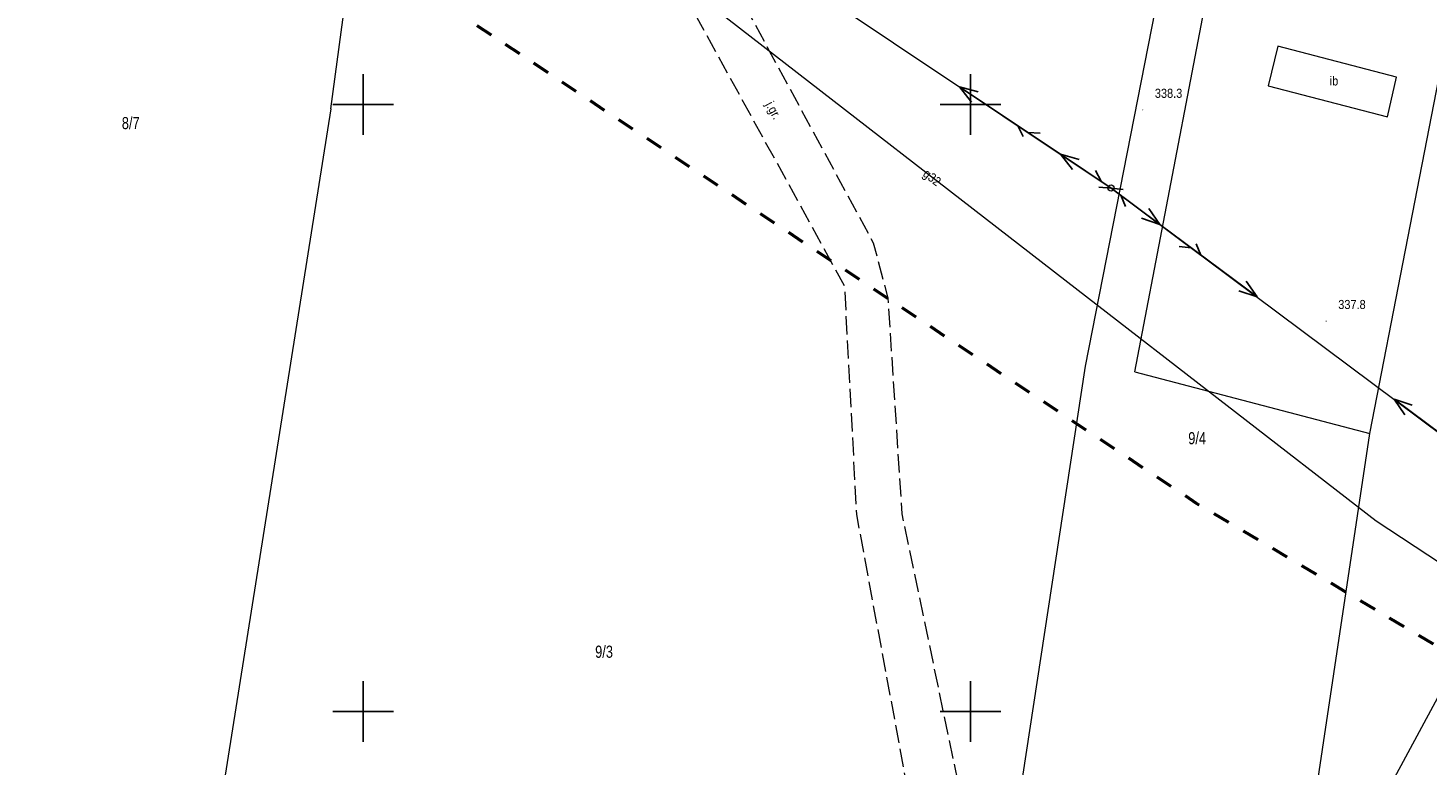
# Model space of a CAD drawing. Header units: metres. Extents: x 7523615 to 7533948, y 5492686 to 5502120.
# Tile 93 of 256: x 7529372 to 7529488, y 5497996 to 5498056. Entities that reach past the tile are written whole.
import ezdxf
from ezdxf.enums import TextEntityAlignment as Align

# ---------------------------------------------------------------- set-up
doc = ezdxf.new("R2010")
doc.units = ezdxf.units.M
for name, pattern in [('1.4_1.4', [2.8, 1.4, -1.4]), ('1.5_0.5', [2, 1.5, -0.5]), ('219-500', [0]), ('suep_nn_500', [0]), ('sutp_500', [0])]:
    doc.linetypes.add(name, pattern=pattern)
doc.layers.get('0').update_dxf_attribs({"color": 2, "lineweight": 5})
doc.styles.get("Standard").update_dxf_attribs({"font": 'Working1250', "width": 0.75})

# ---------------------------------------------------------------- blocks, each defined once
blk = doc.blocks.new('203')
at = {"linetype": 'Continuous', "lineweight": 0}
h = blk.add_hatch(color=0, dxfattribs=at)
edge = h.paths.add_edge_path()
edge.add_arc((0, 0), 0.045, 0, 360)
blk = doc.blocks.new('US15')
at = {"color": 0, "linetype": 'Continuous', "lineweight": 13}
blk.add_circle((0, 0), 0.25, dxfattribs=at)
blk = doc.blocks.new('SUEP1')
at = {"color": 0, "linetype": 'Continuous'}
for p, q in [((0, 0), (5, 0)), ((5, 0), (3.5, 0.5)), ((5, 0), (3.5, -0.5)), ((5, 0), (15, 0)), ((15, 0), (13.5, 0.5)), ((15, 0), (13.5, -0.5))]:
    blk.add_line(p, q, dxfattribs=at)
blk = doc.blocks.new('SUTP')
at = {"color": 0, "linetype": 'Continuous'}
for p, q in [((0, 0), (0.866, 0.5)), ((0, 0), (9.232, 0)), ((1.866, -0.5), (1, 0)), ((7.366, -0.5), (8.232, 0)), ((9.232, 0), (8.366, 0.5))]:
    blk.add_line(p, q, dxfattribs=at)
blk = doc.blocks.new('PW01')
at = {"linetype": 'Continuous', "lineweight": 13}
h = blk.add_hatch(color=0, dxfattribs=at)
edge = h.paths.add_edge_path()
edge.add_arc((0, 0), 0.045, 0, 360)
blk = doc.blocks.new('RAMKA500K')
at = {"color": 0}
for p, q in [((197.5, 250), (202.5, 250)), ((200, 247.5), (200, 250)), ((247.5, 250), (252.5, 250)), ((250, 247.5), (250, 250)), ((200, 47.5), (200, 52.5)), ((250, 47.5), (250, 52.5)), ((197.5, 50), (202.5, 50)), ((247.5, 50), (252.5, 50)), ((200, 0), (200, 2.5)), ((250, 0), (250, 2.5)), ((197.5, 0), (202.5, 0)), ((247.5, 0), (252.5, 0))]:
    blk.add_line(p, q, dxfattribs=at)

msp = doc.modelspace()

# ---------------------------------------------------------------- linework, layer by layer
at = {"layer": '219-działka ewidencyjna', "color": 3, "linetype": '219-500', "lineweight": 18, "flags": 128}
for points in [[(7529459.45, 5498028.46), (7529475.55, 5498110.47)], [(7529463.53, 5498028), (7529479.17, 5498109.74)], [(7529482.87, 5498022.92), (7529498.93, 5498105.51)], [(7529397.34, 5498049.66), (7529402.48, 5498088)], [(7529397.34, 5498049.66), (7529385.92, 5497977.61)], [(7529441.83, 5497913.06), (7529459.45, 5498028.46)], [(7529463.53, 5498028), (7529482.87, 5498022.92)], [(7529465.17, 5497904.67), (7529482.87, 5498022.92)]]:
    msp.add_lwpolyline(points, dxfattribs=at)
at = {"layer": 'inna budowla', "color": 7, "linetype": 'CONTINUOUS', "lineweight": 18, "flags": 128}
msp.add_lwpolyline([(7529474.51, 5498051.55), (7529484.32, 5498048.99), (7529485.07, 5498052.27), (7529475.3, 5498054.82)], close=True, dxfattribs=at)
at = {"layer": 'jezdnia', "color": 7, "linetype": '1.5_0.5', "lineweight": 18, "flags": 128}
msp.add_lwpolyline([(7529433.67, 5498118.49), (7529436.53, 5498117.85), (7529433.08, 5498111.03), (7529430.72, 5498106.75), (7529429.62, 5498100.02), (7529430.62, 5498090.37), (7529429.99, 5498076.27), (7529431.89, 5498057.28), (7529441.99, 5498038.61), (7529443.19, 5498034.05), (7529444.34, 5498016.3), (7529450.22, 5497988.11), (7529450.5, 5497969.82), (7529449.64, 5497964.21), (7529441.83, 5497913.06), (7529437.13, 5497914.75), (7529441.03, 5497933.98), (7529445.41, 5497964.31), (7529446.09, 5497969.73), (7529446.4, 5497976.36), (7529445.83, 5497988.14), (7529440.63, 5498016.23), (7529439.64, 5498035.04), (7529427.01, 5498058.03), (7529426.31, 5498076.17), (7529427.31, 5498083.64), (7529428.06, 5498088.11), (7529426.87, 5498099.78), (7529427.96, 5498108.59), (7529431.21, 5498114.99)], close=True, dxfattribs=at)
at = {"layer": 'przewód elektroenergetyczny niskiego napięcia', "color": 1, "linetype": 'suep_nn_500', "lineweight": 18, "flags": 128}
for points in [[(7529425.73, 5498067.08), (7529461.57, 5498043.13)], [(7529461.57, 5498043.13), (7529496.88, 5498016.76)], [(7529496.88, 5498016.76), (7529477.19, 5497980.25)]]:
    msp.add_lwpolyline(points, dxfattribs=at)
at = {"layer": 'przewód gazowy', "color": 7, "linetype": 'CONTINUOUS', "lineweight": 18, "flags": 128}
msp.add_lwpolyline([(7529708.05, 5498006.14), (7529695.67, 5498004.09), (7529683.09, 5498002.19), (7529676.36, 5498000.32), (7529657.8, 5498000.51), (7529650.66, 5498000.27), (7529641.31, 5498000.44), (7529615.23, 5498001.31), (7529604.35, 5498001.53), (7529589.56, 5498000.47), (7529574.29, 5498002.95), (7529549.11, 5498004.66), (7529529.08, 5498006.31), (7529513.49, 5498006.66), (7529492.94, 5498009.4), (7529483.39, 5498015.68), (7529458.86, 5498034.68), (7529429.02, 5498057.81), (7529418.73, 5498065.19), (7529411.3, 5498070.39), (7529405.26, 5498073.79), (7529394.58, 5498082.54), (7529379.93, 5498093.06), (7529364.83, 5498103.35)], dxfattribs=at)
at = {"layer": 'przewód telekomunikacyjny napowietrzny', "color": 30, "linetype": 'sutp_500', "lineweight": 18, "flags": 128}
for points in [[(7529425.73, 5498067.08), (7529461.57, 5498043.13)], [(7529461.57, 5498043.13), (7529496.88, 5498016.76)]]:
    msp.add_lwpolyline(points, dxfattribs=at)
at = {"layer": 'Zakres', "color": 5, "linetype": '1.4_1.4', "lineweight": 50, "flags": 128}
msp.add_lwpolyline([(7531743.27, 5499246.67), (7531674.19, 5499075.04), (7531617.16, 5499130.01), (7531497.22, 5499019.6), (7531360.69, 5498909.88), (7531137.38, 5498723.26), (7530837.96, 5498471.05), (7530827.29, 5498468.56), (7530555.83, 5498209.93), (7530490.21, 5498246.48), (7530415.42, 5498175.93), (7530370.97, 5498140.65), (7530313.12, 5498105.37), (7530175.54, 5498113.13), (7530201.64, 5498273.29), (7530135.32, 5498299.4), (7530095.81, 5498250.01), (7529934.94, 5498278.94), (7529886.55, 5498254.6), (7529886.96, 5498227.43), (7529861.56, 5498166.05), (7529795.24, 5498157.58), (7529752.2, 5498064.45), (7529512.79, 5498134.24), (7529497.7, 5498245.62), (7529418.48, 5498260.59), (7529163.77, 5498290.23), (7529123.55, 5498137.12), (7529361.33, 5498088.44), (7529468.57, 5498017.18), (7529499.62, 5497998.73), (7529568.05, 5497998.13), (7529612.5, 5497967.79), (7529759.26, 5497962.85), (7529731.04, 5497742.01), (7529837.62, 5497773.43), (7529926.26, 5498000.98), (7530249.5, 5497965.97), (7530399.55, 5498036.46), (7530504.33, 5498041.17), (7530550.19, 5498000.25), (7530485.28, 5497939.57), (7530567.12, 5497896.53), (7530578.58, 5497865.95), (7530414.96, 5497723.67), (7530456.35, 5497670.63), (7530620.04, 5497828.68), (7530672.25, 5497834.44), (7530708.23, 5497874.66), (7530802.89, 5497949.74), (7531291.02, 5497844.85), (7531633.86, 5497783.35), (7531723.76, 5497752.95), (7531716.74, 5497689.82), (7531638.86, 5497701.8), (7531607.99, 5497651.88), (7531593.17, 5497646.23), (7531554.37, 5497551.69), (7531542.2, 5497533.11), (7531433.37, 5497444.09), (7531365.28, 5497382.71), (7531307.01, 5497340.61), (7531265.62, 5497313.74), (7531154.14, 5497225.54), (7531069.47, 5497140.17), (7531095.58, 5497066.79), (7531227.52, 5497061.86), (7531269.85, 5497013.88), (7531267.74, 5496900.28), (7531245.86, 5496824.79), (7531285.37, 5496797.98), (7531257.86, 5496726.01), (7531235.28, 5496726.72), (7531225.4, 5496699.91), (7531197.11, 5496699.88), (7531185.19, 5496624.41), (7531253.8, 5496571.67), (7531243.22, 5496477.48), (7531256.45, 5496456.49), (7531351.7, 5496436.03), (7531399.67, 5496549.62), (7531437.77, 5496640.64), (7531396.85, 5496663.92), (7531455.59, 5496799.21), (7531464.06, 5496818.26), (7531468.64, 5496848.96), (7531480.28, 5496877.18), (7531555.07, 5497002.95), (7531557.66, 5497022.17), (7531504.63, 5497031.87), (7531386.27, 5497072.44), (7531447.65, 5497179.68), (7531472.88, 5497186.56), (7531542.73, 5497165.75), (7531534.96, 5497117.77), (7531587.88, 5497105.78), (7531625.63, 5497206.32), (7531717.2, 5497165.38), (7531739.28, 5497219.08), (7531634.8, 5497264.88), (7531650.32, 5497306.51), (7531689.66, 5497342.67), (7531724.67, 5497377.51), (7531750.16, 5497383.41), (7531790.73, 5497415.16), (7531807.49, 5497435.8), (7531857.05, 5497525.94), (7531880.16, 5497531.76), (7531912.79, 5497579.21), (7531951.42, 5497582.56), (7531983.17, 5497634.77), (7532010.16, 5497686.45), (7532022.45, 5497715.67), (7532045.96, 5497826.68), (7532028.32, 5497890.18), (7532058.84, 5497978.73), (7532130.81, 5498096.73), (7532169.26, 5498228.67), (7532173.67, 5498272.59), (7532173.45, 5498329.02), (7532174.2, 5498362.37), (7532178.84, 5498457.8), (7532136.75, 5498585.56), (7532124.81, 5498799.34), (7532152.62, 5498813.57), (7532125.69, 5499032.47), (7532124.99, 5499095.27), (7532200.95, 5499066.75), (7532264.33, 5499123.02), (7532116.22, 5499183.81), (7531993.34, 5499227.79), (7531913.61, 5499254.72), (7531816.6, 5499290.94), (7531739.75, 5499297.76), (7531571.83, 5499328.1), (7531549.25, 5499297.76), (7531536.55, 5499281.53), (7531425.08, 5499226.5), (7531439.19, 5499201.8), (7531552.78, 5499254.72), (7531607.81, 5499273.77), (7531677.13, 5499271.21)], close=True, dxfattribs=at)

# ---------------------------------------------------------------- block references
at = {"layer": '203-punkt graniczny', "color": 3, "linetype": 'CONTINUOUS', "lineweight": 18}
for p in [(7529397.34, 5498049.66), (7529459.45, 5498028.46), (7529463.53, 5498028), (7529482.87, 5498022.92)]:
    msp.add_blockref('203', p, dxfattribs=at)
at = {"layer": 'pikieta naturalna', "color": 7, "linetype": 'CONTINUOUS', "lineweight": 13}
for p in [(7529464.17, 5498049.56), (7529479.27, 5498032.16)]:
    msp.add_blockref('PW01', p, dxfattribs=at)
at = {"layer": 'przewód elektroenergetyczny niskiego napięcia', "color": 1, "linetype": 'CONTINUOUS', "lineweight": 18}
for p, rotation in [((7529461.57, 5498043.13), 146.247), ((7529461.57, 5498043.13), 323.247), ((7529496.88, 5498016.76), 143.247)]:
    msp.add_blockref('SUEP1', p, dxfattribs=dict(at, rotation=rotation))
at = {"layer": 'przewód telekomunikacyjny napowietrzny', "color": 30, "linetype": 'CONTINUOUS', "lineweight": 18}
for rotation in [146.247, 323.247]:
    msp.add_blockref('SUTP', (7529461.57, 5498043.13), dxfattribs=dict(at, rotation=rotation))
at = {"layer": 'słup przewodów napowietrznych', "color": 7, "linetype": 'CONTINUOUS', "lineweight": 18}
msp.add_blockref('US15', (7529461.57, 5498043.13), dxfattribs=at)
at = {"layer": 'Wstawianie ramki sekcyjnej z opisem', "color": 7, "linetype": 'CONTINUOUS', "lineweight": 13}
for p in [(7529200, 5498000), (7529200, 5497750)]:
    msp.add_blockref('RAMKA500K', p, dxfattribs=at)

# ---------------------------------------------------------------- texts
at = {"layer": '211-numer działki ewidencyjnej', "color": 3, "linetype": 'CONTINUOUS', "lineweight": 18, "width": 0.79}
for s, p in [('8/7', (7529380.12, 5498048.98)), ('9/4', (7529467.92, 5498023.02)), ('9/3', (7529419.09, 5498005.43))]:
    msp.add_text(s, height=1, dxfattribs=at).set_placement(p, align=Align.TOP_LEFT)
at = {"layer": 'inna budowla-Atr17', "color": 7, "width": 0.9}
msp.add_text('ib', height=0.75, dxfattribs=at).set_placement((7529479.57, 5498051.58))
at = {"layer": 'jezdnia-Atr17', "color": 7, "width": 0.9}
msp.add_text('j.gr.', height=0.75, rotation=-61.217, dxfattribs=at).set_placement((7529433.42, 5498050.19), align=Align.MIDDLE_LEFT)
at = {"layer": 'pikieta naturalna-Atr2', "color": 7, "width": 0.9}
for s, p in [('338.3', (7529465.17, 5498050.56)), ('337.8', (7529480.27, 5498033.16))]:
    msp.add_text(s, height=0.75, dxfattribs=at).set_placement(p)
at = {"layer": 'przewód gazowy-Atr1', "color": 7, "width": 0.9}
msp.add_text('g32', height=0.75, rotation=-37.78, dxfattribs=at).set_placement((7529446.24, 5498044.46), align=Align.MIDDLE_LEFT)

doc.saveas('drawing.dxf')
